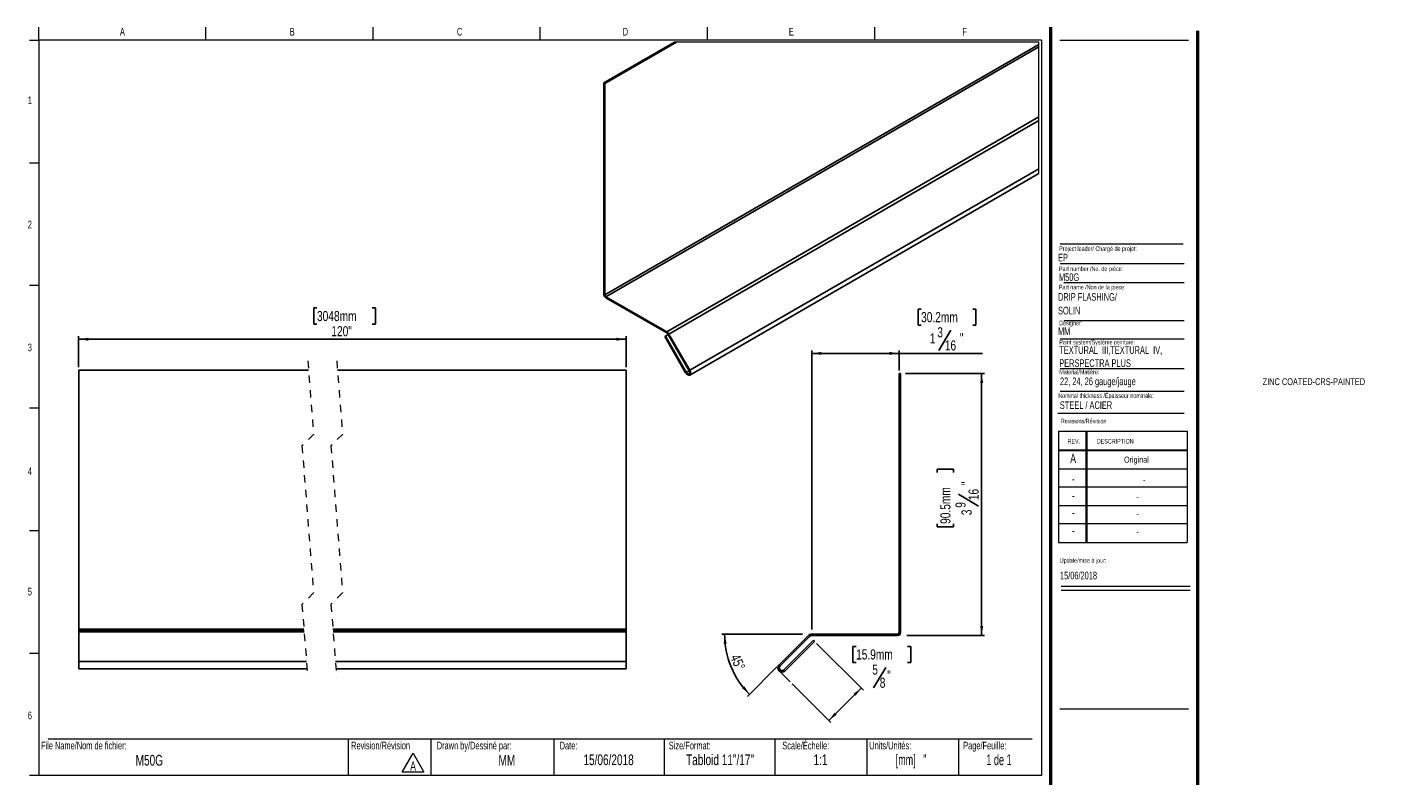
# Model space of a CAD drawing. Header units: inches. Extents: x 0.5 to 18.9, y 0.4 to 10.7.
import ezdxf

# ---------------------------------------------------------------- set-up
doc = ezdxf.new("R2010")
doc.units = ezdxf.units.IN
doc.header["$MEASUREMENT"] = 0
doc.linetypes.add('HIDDEN', pattern=[0.075, 0.05, -0.025])
doc.layers.add('FORMAT', color=7, linetype='Continuous')
doc.styles.add('SLDTEXTSTYLE0', font='TXT', dxfattribs={"width": 0.7})
doc.styles.add('SLDTEXTSTYLE1', font='TXT', dxfattribs={"width": 0.633333})
doc.styles.add('SLDTEXTSTYLE2', font='TXT', dxfattribs={"width": 0.625})
doc.styles.add('SLDTEXTSTYLE3', font='TXT', dxfattribs={"width": 0.75})
doc.dimstyles.new('SLDDIMSTYLE0', dxfattribs={"dimtxt": 0.137795, "dimasz": 0.13, "dimexe": 0, "dimexo": 0.0625, "dimgap": 0.034449, "dimtad": 0, "dimtih": 1, "dimtoh": 1, "dimdec": 6, "dimrnd": 1e-09, "dimzin": 12, "dimdsep": 46, "dimlunit": 5, "dimtxsty": 'SLDTEXTSTYLE3', "dimsah": 1, "dimcen": 0.09, "dimadec": 0, "dimazin": 3, "dimtfac": 1, "dimtofl": 0, "dimtmove": 0, "dimatfit": 3, "dimfxl": 1, "dimfrac": 2, "dimtolj": 1, "dimtzin": 12, "dimarcsym": 0})
doc.dimstyles.new('SLDDIMSTYLE1', dxfattribs={"dimtxt": 0.137795, "dimasz": 0.13, "dimexe": 0, "dimexo": 0.0625, "dimgap": 0.034449, "dimtad": 1, "dimdec": 6, "dimrnd": 1e-09, "dimzin": 12, "dimdsep": 46, "dimlunit": 5, "dimtxsty": 'SLDTEXTSTYLE3', "dimsah": 1, "dimcen": 0.09, "dimadec": 0, "dimazin": 3, "dimtfac": 1, "dimtofl": 0, "dimtmove": 0, "dimatfit": 3, "dimfxl": 1, "dimfrac": 2, "dimtolj": 1, "dimtzin": 12, "dimarcsym": 0})
doc.dimstyles.new('SLDDIMSTYLE2', dxfattribs={"dimtxt": 0.137795, "dimasz": 0.13, "dimexe": 0, "dimexo": 0.0625, "dimgap": 0.034449, "dimtad": 1, "dimdec": 4, "dimzin": 12, "dimdsep": 46, "dimlunit": 5, "dimtxsty": 'SLDTEXTSTYLE3', "dimsah": 1, "dimcen": 0.09, "dimazin": 3, "dimtfac": 1, "dimtofl": 0, "dimtmove": 0, "dimatfit": 3, "dimfxl": 1, "dimfrac": 2, "dimtolj": 1, "dimtzin": 12, "dimarcsym": 0})
doc.dimstyles.new('SLDDIMSTYLE3', dxfattribs={"dimtxt": 0.137795, "dimasz": 0.13, "dimexe": 0, "dimexo": 0.0625, "dimgap": 0.034449, "dimtad": 1, "dimrnd": 1e-09, "dimzin": 12, "dimdsep": 46, "dimlunit": 5, "dimtxsty": 'SLDTEXTSTYLE3', "dimsah": 1, "dimcen": 0.09, "dimadec": 0, "dimazin": 3, "dimtfac": 1, "dimtofl": 0, "dimtmove": 0, "dimatfit": 3, "dimfxl": 1, "dimfrac": 2, "dimtolj": 1, "dimtzin": 12, "dimarcsym": 0})

# ---------------------------------------------------------------- blocks, each defined once
blk = doc.blocks.new('SW_NOTE_0')
at = {"color": 0, "linetype": 'Continuous', "lineweight": 0}
for p, q in [((-0.1, 0.014), (0.049, 0.271)), ((0.049, 0.271), (0.197, 0.014)), ((0.197, 0.014), (-0.1, 0.014))]:
    blk.add_line(p, q, dxfattribs=at)
at = {"color": 0, "linetype": 'Continuous', "lineweight": 0, "insert": (0.049, 0.161), "char_height": 0.125, "attachment_point": 2, "style": 'SLDTEXTSTYLE0'}
blk.add_mtext('A', dxfattribs=at)
blk = doc.blocks.new('SW_NOTE_1')
at = {"layer": 'FORMAT', "color": 0, "char_height": 0.10417, "attachment_point": 1, "style": 'SLDTEXTSTYLE0'}
for s, insert in [('TEXTURAL  III,TEXTURAL  IV,', (0, 0.134)), ('PERSPECTRA PLUS', (0, -0.044))]:
    blk.add_mtext(s, dxfattribs=dict(at, insert=insert))
blk = doc.blocks.new('_D')
at = {"layer": 'FORMAT'}
for p, q in [((11.195, 2.315), (11.831, 1.68)), ((11.732, 2.275), (11.69, 2.275)), ((11.69, 2.275), (11.69, 2.056)), ((12.433, 2.275), (12.475, 2.275)), ((12.475, 2.275), (12.475, 2.056)), ((11.69, 2.056), (11.732, 2.056)), ((12.475, 2.056), (12.433, 2.056)), ((12.137, 1.988), (11.971, 1.712)), ((10.863, 1.765), (11.389, 1.238)), ((11.361, 1.266), (11.803, 1.708))]:
    blk.add_line(p, q, dxfattribs=at)
for points in [[(11.803, 1.708), (11.697, 1.63), (11.725, 1.602)], [(11.361, 1.266), (11.467, 1.344), (11.439, 1.372)]]:
    blk.add_solid(points, dxfattribs=at)
at = {"layer": 'FORMAT', "attachment_point": 1, "style": 'SLDTEXTSTYLE3'}
for s, insert, char_height in [('15.9mm', (11.732, 2.234), 0.1378), ('5', (11.952, 2.028), 0.138), ('8', (12.054, 1.85), 0.138), ('"', (12.156, 1.947), 0.138)]:
    blk.add_mtext(s, dxfattribs=dict(at, insert=insert, char_height=char_height))
blk = doc.blocks.new('_D_1')
at = {"layer": 'FORMAT'}
for p, q in [((12.405, 5.985), (13.478, 5.985)), ((13.439, 5.985), (13.439, 2.422)), ((12.836, 4.641), (12.836, 4.683)), ((12.836, 4.683), (13.054, 4.683)), ((13.054, 4.683), (13.054, 4.641)), ((13.123, 4.345), (13.398, 4.179)), ((12.836, 3.94), (12.836, 3.898)), ((12.836, 3.898), (13.054, 3.898)), ((13.054, 3.898), (13.054, 3.94)), ((12.423, 2.422), (13.478, 2.422))]:
    blk.add_line(p, q, dxfattribs=at)
for points in [[(13.439, 5.985), (13.419, 5.855), (13.459, 5.855)], [(13.439, 2.422), (13.459, 2.552), (13.419, 2.552)]]:
    blk.add_solid(points, dxfattribs=at)
at = {"layer": 'FORMAT', "attachment_point": 1, "rotation": 90, "style": 'SLDTEXTSTYLE3'}
for s, insert, char_height in [('90.5mm', (12.877, 3.94), 0.1378), ('"', (13.163, 4.466), 0.138), ('16', (13.261, 4.262), 0.1378), ('9', (13.083, 4.16), 0.138), ('3', (13.165, 4.058), 0.138)]:
    blk.add_mtext(s, dxfattribs=dict(at, insert=insert, char_height=char_height))
blk = doc.blocks.new('_D_2')
at = {"layer": 'FORMAT'}
for p, q in [((11.002, 2.442), (9.906, 2.442)), ((10.657, 1.995), (10.257, 1.595))]:
    blk.add_line(p, q, dxfattribs=at)
blk.add_arc((11.104, 2.442), 1.159, 180, 225, dxfattribs=at)
for points in [[(9.945, 2.442), (9.933, 2.311), (9.973, 2.313)], [(10.285, 1.623), (10.213, 1.733), (10.183, 1.707)]]:
    blk.add_solid(points, dxfattribs=at)
at = {"layer": 'FORMAT', "insert": (10.147, 2.185), "char_height": 0.1378, "attachment_point": 1, "rotation": 293.1017, "style": 'SLDTEXTSTYLE3'}
blk.add_mtext('45°', dxfattribs=at)
blk = doc.blocks.new('_D_3')
at = {"layer": 'FORMAT'}
for p, q in [((12.616, 6.861), (12.574, 6.861)), ((12.574, 6.861), (12.574, 6.643)), ((13.317, 6.861), (13.359, 6.861)), ((13.359, 6.861), (13.359, 6.643)), ((12.574, 6.643), (12.616, 6.643)), ((13.359, 6.643), (13.317, 6.643)), ((13.02, 6.574), (12.855, 6.299)), ((11.129, 2.505), (11.129, 6.298)), ((12.316, 6.024), (12.316, 6.298)), ((11.129, 6.258), (12.316, 6.258)), ((12.316, 6.258), (13.451, 6.258))]:
    blk.add_line(p, q, dxfattribs=at)
for points in [[(11.129, 6.258), (11.259, 6.238), (11.259, 6.278)], [(12.316, 6.258), (12.186, 6.278), (12.186, 6.238)]]:
    blk.add_solid(points, dxfattribs=at)
at = {"layer": 'FORMAT', "attachment_point": 1, "style": 'SLDTEXTSTYLE3'}
for s, insert, char_height in [('30.2mm', (12.616, 6.82), 0.1378), ('1', (12.734, 6.531), 0.138), ('3', (12.836, 6.614), 0.138), ('"', (13.141, 6.534), 0.138), ('16', (12.938, 6.436), 0.1378)]:
    blk.add_mtext(s, dxfattribs=dict(at, insert=insert, char_height=char_height))
blk = doc.blocks.new('_D_4')
at = {"layer": 'FORMAT'}
for p, q in [((4.406, 6.876), (4.364, 6.876)), ((4.364, 6.876), (4.364, 6.657)), ((5.158, 6.876), (5.2, 6.876)), ((5.2, 6.876), (5.2, 6.657)), ((4.364, 6.657), (4.406, 6.657)), ((5.2, 6.657), (5.158, 6.657)), ((1.167, 6.07), (1.167, 6.491)), ((8.606, 6.07), (8.606, 6.491)), ((1.167, 6.451), (8.606, 6.451))]:
    blk.add_line(p, q, dxfattribs=at)
for points in [[(1.167, 6.451), (1.297, 6.431), (1.297, 6.471)], [(8.606, 6.451), (8.476, 6.471), (8.476, 6.431)]]:
    blk.add_solid(points, dxfattribs=at)
at = {"layer": 'FORMAT', "char_height": 0.1378, "attachment_point": 1, "style": 'SLDTEXTSTYLE3'}
for s, insert in [('3048mm', (4.406, 6.835)), ('120"', (4.601, 6.629))]:
    blk.add_mtext(s, dxfattribs=dict(at, insert=insert))

msp = doc.modelspace()

# ---------------------------------------------------------------- linework, layer by layer
at = {"color": 7, "linetype": 'Continuous', "lineweight": 18}
for p, q in [((0.6262516, 10.5170732), (0.6262516, 10.6939449)), ((2.8970849, 10.5170732), (2.8970849, 10.6939449)), ((5.1679183, 10.5170732), (5.1679183, 10.6939449)), ((7.4387516, 10.5170732), (7.4387516, 10.6939449)), ((9.7095849, 10.6939449), (9.7095849, 10.5170732)), ((11.9804183, 10.6939449), (11.9804183, 10.5170732)), ((0.5012516, 10.5170732), (0.6262516, 10.5170732)), ((14.2512516, 10.5170732), (0.6262516, 10.5170732)), ((0.6262516, 10.5170732), (0.6262516, 0.5170732)), ((14.2512516, 10.5170732), (14.2512516, 0.5170732)), ((14.5012516, 10.5170732), (16.2512516, 10.5170732)), ((0.5012516, 8.8504065), (0.6262516, 8.8504065)), ((14.5052809, 7.4796461), (16.192868, 7.4796461)), ((14.5578273, 7.2228331), (16.192868, 7.2228331)), ((0.5012516, 7.1837398), (0.6262516, 7.1837398)), ((14.5578273, 6.7072972), (16.192868, 6.7072972)), ((14.5052809, 6.4574028), (16.192868, 6.4574028)), ((14.5052809, 6.0531641), (16.192868, 6.0531641)), ((14.5052809, 5.7453132), (16.192868, 5.7453132)), ((0.5012516, 5.5170732), (0.6262516, 5.5170732)), ((14.4754278, 5.446808), (16.192868, 5.446808)), ((14.4811999, 5.1987495), (16.2311999, 5.1987495)), ((14.4811999, 5.1987495), (14.4811999, 3.6887495)), ((14.8561999, 5.1987495), (14.8561999, 3.6887495)), ((14.8661999, 5.1987495), (14.8661999, 3.6887495)), ((16.2311999, 5.1987495), (16.2311999, 3.6887495)), ((14.4811999, 4.9487495), (16.2311999, 4.9487495)), ((14.4811999, 4.9387495), (16.2311999, 4.9387495)), ((14.4811999, 4.6887495), (16.2311999, 4.6887495)), ((16.2311999, 4.4387495), (14.4811999, 4.4387495)), ((14.4811999, 4.1887495), (16.2311999, 4.1887495)), ((16.2311999, 3.9387495), (14.4811999, 3.9387495)), ((0.5012516, 3.8504065), (0.6262516, 3.8504065)), ((14.4811999, 3.6887495), (16.2311999, 3.6887495)), ((14.5215385, 3.094666), (16.2715385, 3.094666)), ((14.5215385, 3.0386495), (16.2715385, 3.0386495)), ((0.5012516, 2.1837398), (0.6262516, 2.1837398)), ((0.7512516, 1.0170732), (14.1262516, 1.0170732)), ((4.8316802, 1.0170732), (4.8316802, 0.5170732)), ((5.9539324, 1.0170732), (5.9539324, 0.5170732)), ((7.6262516, 1.0170732), (7.6262516, 0.5170732)), ((9.1262516, 1.0170732), (9.1262516, 0.5170732)), ((10.6262516, 1.0170732), (10.6262516, 0.5170732)), ((11.8762516, 1.0170732), (11.8762516, 0.5170732)), ((13.1262516, 1.0170732), (13.1262516, 0.5170732)), ((0.6262516, 0.5170732), (0.5012516, 0.5170732)), ((14.2512516, 0.5170732), (0.6262516, 0.5170732))]:
    msp.add_line(p, q, dxfattribs=at)
at = {"color": 7, "linetype": 'Continuous', "lineweight": 50}
for p, q in [((14.3762516, 10.6939449), (14.3762516, 0.3920732)), ((16.3762516, 0.3920732), (16.3762516, 10.6420732))]:
    msp.add_line(p, q, dxfattribs=at)
at = {"color": 7, "linetype": 'Continuous', "lineweight": 25}
for p, q in [((8.304767, 9.9377432), (9.2642516, 10.4916417)), ((8.3189079, 9.9295793), (9.2925333, 10.4916417)), ((8.3189079, 7.052801), (14.2171488, 10.457782)), ((8.3326028, 7.0290765), (14.2171488, 10.4261517)), ((8.304767, 9.9377432), (8.304767, 7.0609649)), ((8.304767, 9.9377432), (8.3189079, 9.9295793)), ((8.3189079, 9.9295793), (8.3189079, 7.052801)), ((9.1585965, 6.5522416), (14.2171488, 9.4724797)), ((9.1885959, 6.5205737), (14.2171488, 9.4234936)), ((9.4723469, 6.0291029), (14.2171488, 8.768218)), ((9.4723469, 5.9627024), (14.2171488, 8.7018175)), ((8.3326028, 7.0290765), (9.1585965, 6.5522416)), ((8.3326028, 7.0127462), (9.1585965, 6.5359114)), ((9.1310986, 6.4873688), (9.1410953, 6.4931439)), ((9.4148495, 5.995898), (9.1310986, 6.4873688)), ((9.1410953, 6.4931439), (9.1785993, 6.514794)), ((9.4248462, 6.0016731), (9.1410953, 6.4931439)), ((9.1785993, 6.5147987), (9.4623455, 6.0233279)), ((9.1885959, 6.5205737), (9.4723469, 6.0291029)), ((1.1672368, 6.0305943), (4.2904029, 6.0305943)), ((1.1672368, 6.0305943), (1.1672368, 2.5074643)), ((4.6841002, 6.0305943), (8.6062829, 6.0305943)), ((8.6062829, 6.0305943), (8.6062829, 2.5074643)), ((12.3362473, 5.9846675), (12.3162473, 5.9846675)), ((12.3162473, 5.9846675), (12.3162473, 2.4615375)), ((12.3362473, 5.9846675), (12.3362473, 2.4615375)), ((1.1672368, 2.5074643), (4.2283953, 2.5074643)), ((1.1672368, 2.5074643), (1.1672368, 2.4880943)), ((1.1672368, 2.4880943), (4.2299253, 2.4880943)), ((1.1672368, 2.4880943), (1.1672368, 2.4705206)), ((1.1672368, 2.4705206), (4.2313098, 2.4705206)), ((1.1672368, 2.4705206), (1.1672368, 2.0692376)), ((4.6220973, 2.5074643), (8.6062829, 2.5074643)), ((4.6236226, 2.4880943), (8.6062829, 2.4880943)), ((4.6250118, 2.4705206), (8.6062829, 2.4705206)), ((8.6062829, 2.5074643), (8.6062829, 2.4880943)), ((8.6062829, 2.4880943), (8.6062829, 2.4705206)), ((8.6062829, 2.4705206), (8.6062829, 2.0692376)), ((11.0863209, 2.4245939), (10.6850378, 2.0233108)), ((11.100463, 2.4104517), (10.6991799, 2.0091686)), ((12.2968772, 2.4421675), (11.1287473, 2.4421675)), ((12.2968772, 2.4221675), (11.1287473, 2.4221675)), ((10.7522129, 1.9561356), (11.153496, 2.3574187)), ((10.7663551, 1.9419935), (11.1676382, 2.3432766)), ((11.1676382, 2.3432766), (11.153496, 2.3574187)), ((1.1672368, 2.0692376), (1.1672368, 1.9710789)), ((1.1672368, 2.0692376), (4.2629519, 2.0692376)), ((4.6566492, 2.0692376), (8.6062829, 2.0692376)), ((8.6062829, 2.0692376), (8.6062829, 1.9710789)), ((1.1672368, 1.9710789), (4.2706911, 1.9710789)), ((4.6643884, 1.9710789), (8.6062829, 1.9710789))]:
    msp.add_line(p, q, dxfattribs=at)
at = {"color": 7, "linetype": 'HIDDEN', "lineweight": 18}
for p, q in [((4.2805451, 6.1555942), (4.3592852, 5.1569556)), ((4.6742458, 6.1555942), (4.752986, 5.1569556)), ((4.3592852, 5.1569556), (4.2018049, 4.9994753)), ((4.2018049, 4.9994753), (4.3592852, 3.0021979)), ((4.752986, 5.1569556), (4.5955057, 4.9994753)), ((4.5955057, 4.9994753), (4.752986, 3.0021979)), ((4.3592852, 3.0021979), (4.2018049, 2.8447176)), ((4.752986, 3.0021979), (4.5955057, 2.8447176)), ((4.2018049, 2.8447176), (4.2805451, 1.8460789)), ((4.5955057, 2.8447176), (4.6742458, 1.8460789))]:
    msp.add_line(p, q, dxfattribs=at)
at = {"color": 8, "linetype": 'Continuous', "lineweight": 25}
msp.add_line((9.4248462, 6.0016731), (9.4623502, 6.0233232), dxfattribs=at)
at = {"color": 7, "linetype": 'Continuous', "lineweight": 18, "flags": 128}
msp.add_lwpolyline([(14.2171488, 8.7018175), (14.2171488, 8.768218), (14.2171488, 9.4234936), (14.2171488, 9.4724797), (14.2171488, 10.4261517), (14.2171488, 10.457782), (14.2171488, 10.4916417), (9.2925333, 10.4916417), (9.2642516, 10.4916417)], dxfattribs=at)
at = {"color": 7, "linetype": 'Continuous', "lineweight": 25, "flags": 128}
for points in [[(9.4723469, 6.0291029), (9.4811609, 6.0087834), (9.4842538, 5.9890294), (9.4811609, 5.9728493), (9.4723469, 5.9627048), (9.4591588, 5.9601422), (9.4435959, 5.9655513), (9.4280377, 5.9781058), (9.4148495, 5.995898)], [(9.4623455, 6.0233279), (9.4680948, 6.0100764), (9.4701129, 5.9971933), (9.4680948, 5.9866405), (9.4623455, 5.9800253), (9.4537427, 5.9783545), (9.4435959, 5.9818815), (9.433449, 5.9900689), (9.4248462, 6.0016731)]]:
    msp.add_lwpolyline(points, dxfattribs=at)
at = {"color": 7, "linetype": 'Continuous', "lineweight": 25}
for centre, radius, start, end in [((8.3651933, 7.063704), 0.0604884, 182.59541779, 237.39875432), ((8.3486597, 7.0541603), 0.0297829, 182.6159029, 237.37550048), ((9.1128192, 6.4788328), 0.0865125, 28.84778072, 58.0526064), ((9.1280044, 6.4868957), 0.057779, 28.87666359, 58.0305537), ((11.1287473, 2.3821675), 0.06, 90, 135), ((11.1287473, 2.3821675), 0.04, 90, 135), ((12.2968772, 2.4615375), 0.0393701, 270, 0), ((12.2968772, 2.4615375), 0.0193701, 270, 0), ((10.7256964, 1.9826521), 0.0575, 135, 315), ((10.7256964, 1.9826521), 0.0375, 135, 315)]:
    msp.add_arc(centre, radius, start, end, dxfattribs=at)
at = {"layer": 'FORMAT', "color": 250, "lineweight": 18, "true_color": 0x454545}
msp.add_line((14.5052809, 7.7477891), (16.1756542, 7.7477891), dxfattribs=at)
at = {"layer": 'FORMAT', "lineweight": 18}
for p, q in [((10.6850378, 1.9419935), (10.8346683, 1.7923629)), ((14.5012516, 1.4265536), (16.2512516, 1.4265536))]:
    msp.add_line(p, q, dxfattribs=at)

# ---------------------------------------------------------------- block references
at = {"color": 7, "linetype": 'Continuous', "lineweight": 0}
msp.add_blockref('SW_NOTE_0', (5.6629239, 0.5500403), dxfattribs=at)
at = {"layer": 'FORMAT'}
msp.add_blockref('SW_NOTE_1', (14.4936793, 6.2219515), dxfattribs=at)

# ---------------------------------------------------------------- texts
at = {"color": 7, "linetype": 'Continuous', "lineweight": 0}
for s, insert, char_height, attachment_point, style in [('A', (1.7614258, 10.6839024), 0.1041667, 2, 'SLDTEXTSTYLE0'), ('B', (4.0695891, 10.6839024), 0.1041667, 2, 'SLDTEXTSTYLE0'), ('C', (6.3441318, 10.6839024), 0.1041667, 2, 'SLDTEXTSTYLE0'), ('D', (8.5974733, 10.6839024), 0.1041667, 2, 'SLDTEXTSTYLE0'), ('E', (10.8526565, 10.6839024), 0.1041667, 2, 'SLDTEXTSTYLE0'), ('F', (13.2074254, 10.6839024), 0.1041667, 2, 'SLDTEXTSTYLE0'), ('1', (0.5037246, 9.7518248), 0.1041667, 2, 'SLDTEXTSTYLE0'), ('2', (0.5037246, 8.0618626), 0.1041667, 2, 'SLDTEXTSTYLE0'), ('EP', (14.4770103, 7.6126145), 0.10416667, 1, 'SLDTEXTSTYLE0'), ('Project leader/ Chargé de projet:', (14.4927736, 7.7128037), 0.0625, 1, 'SLDTEXTSTYLE0'), ('Part number /No. de pièce:', (14.4892638, 7.4395042), 0.0625, 1, 'SLDTEXTSTYLE0'), ('M50G', (14.4892638, 7.3462932), 0.10416667, 1, 'SLDTEXTSTYLE0'), ('Designer:', (14.4927736, 6.7027068), 0.0625, 1, 'SLDTEXTSTYLE0'), ('MM', (14.4770103, 6.6115619), 0.10416667, 1, 'SLDTEXTSTYLE0'), ('3', (0.5037246, 6.3910002), 0.1041667, 2, 'SLDTEXTSTYLE0'), ('Paint system/Système peinture:', (14.4936793, 6.4423393), 0.0625, 1, 'SLDTEXTSTYLE0'), ('ZINC COATED-CRS-PAINTED', (17.2579034, 5.920721), 0.09375, 1, 'SLDTEXTSTYLE0'), ('Nominal thickness /Épaisseur nominale:', (14.4802784, 5.7152135), 0.0625, 1, 'SLDTEXTSTYLE0'), ('STEEL / ACIER', (14.5019361, 5.6065758), 0.104166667, 1, 'SLDTEXTSTYLE0'), ('Revisions/Révision', (14.5156012, 5.3694188), 0.0625, 1, 'SLDTEXTSTYLE0'), ('REV.', (14.6062312, 5.0951297), 0.0625, 1, 'SLDTEXTSTYLE0'), ('DESCRIPTION', (15.0041424, 5.0951297), 0.0625, 1, 'SLDTEXTSTYLE0'), ('A', (14.6820414, 4.8942809), 0.125, 2, 'SLDTEXTSTYLE0'), ('Original', (15.5419694, 4.8554617), 0.08333333, 2, 'SLDTEXTSTYLE0'), ('4', (0.5037246, 4.7085424), 0.1041667, 2, 'SLDTEXTSTYLE0'), ('-', (14.6833579, 4.6174037), 0.125, 2, 'SLDTEXTSTYLE0'), ('-', (15.6471739, 4.5785845), 0.0833333, 2, 'SLDTEXTSTYLE0'), ('-', (14.6833579, 4.3881653), 0.125, 2, 'SLDTEXTSTYLE0'), ('-', (15.5556728, 4.3493461), 0.0833333, 2, 'SLDTEXTSTYLE0'), ('-', (14.6833579, 4.1569001), 0.125, 2, 'SLDTEXTSTYLE0'), ('-', (15.5556728, 4.118081), 0.0833333, 2, 'SLDTEXTSTYLE0'), ('-', (14.6833579, 3.9142956), 0.125, 2, 'SLDTEXTSTYLE0'), ('-', (15.5556728, 3.8754764), 0.0833333, 2, 'SLDTEXTSTYLE0'), ('Update/mise à jour:', (14.5009021, 3.4746831), 0.0625, 1, 'SLDTEXTSTYLE0'), ('15/06/2018', (14.5029298, 3.2903145), 0.10416667, 1, 'SLDTEXTSTYLE0'), ('5', (0.5037246, 3.0715769), 0.1041667, 2, 'SLDTEXTSTYLE0'), ('6', (0.5037246, 1.3878409), 0.1041667, 2, 'SLDTEXTSTYLE0'), ('File Name/Nom de fichier:', (0.6549319, 0.9786785), 0.104166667, 1, 'SLDTEXTSTYLE0'), ('Revision/Révision', (4.8700984, 0.9786785), 0.104166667, 1, 'SLDTEXTSTYLE0'), ('Drawn by/Dessiné par:', (6.0332993, 0.9786785), 0.104166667, 1, 'SLDTEXTSTYLE0'), ('Date:', (7.7035091, 0.9786785), 0.10416667, 1, 'SLDTEXTSTYLE0'), ('Size/Format:', (9.1875093, 0.9786785), 0.104166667, 1, 'SLDTEXTSTYLE0'), ('Scale/Échelle:', (10.7293877, 0.9786785), 0.104166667, 1, 'SLDTEXTSTYLE0'), ('Units/Unités:', (11.9111167, 0.9786785), 0.104166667, 1, 'SLDTEXTSTYLE0'), ('Page/Feuille:', (13.1879976, 0.9786785), 0.104166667, 1, 'SLDTEXTSTYLE0'), ('M50G', (2.1277234, 0.7993968), 0.14583333, 2, 'SLDTEXTSTYLE0'), ('MM', (6.9863934, 0.7993968), 0.14583333, 2, 'SLDTEXTSTYLE0'), ('15/06/2018', (8.3687858, 0.805962), 0.14583333, 2, 'SLDTEXTSTYLE0'), ('Tabloid 11"/17"', (9.8831067, 0.805962), 0.145833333, 2, 'SLDTEXTSTYLE0'), ('1:1', (11.2474421, 0.805962), 0.14583333, 2, 'SLDTEXTSTYLE0'), ('[mm]   "', (12.4789981, 0.805962), 0.14583333, 2, 'SLDTEXTSTYLE2'), ('1 de 1', (13.6742198, 0.805962), 0.14583333, 2, 'SLDTEXTSTYLE1')]:
    msp.add_mtext(s, dxfattribs=dict(at, insert=insert, char_height=char_height, attachment_point=attachment_point, style=style))
at = {"layer": 'FORMAT', "attachment_point": 1, "style": 'SLDTEXTSTYLE0'}
for s, insert, char_height in [('Part name /Non de la pièce:', (14.4892638, 7.1904184), 0.0625), ('DRIP FLASHING/', (14.4770103, 7.0784856), 0.104166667), ('SOLIN', (14.4770103, 6.8922265), 0.10416667), ('Material/Matière:', (14.4936793, 6.0368173), 0.0625), ('22, 24, 26 gauge/jauge', (14.503118, 5.9304258), 0.104166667)]:
    msp.add_mtext(s, dxfattribs=dict(at, insert=insert, char_height=char_height))

# ---------------------------------------------------------------- dimensions: what is measured, and where the dimension line sits
at = {"layer": 'FORMAT'}
dim = msp.add_linear_dim(base=(8.606281, 6.4512947), p1=(1.1672387, 6.0305942), p2=(8.606281, 6.0305942), text='120"', dimstyle='SLDDIMSTYLE3', dxfattribs=at)
dim.commit()
dim.dimension.update_dxf_attribs({"geometry": '_D_4', "text_midpoint": (4.7823512, 6.4512947), "dimtype": 160})
dim = msp.add_linear_dim(base=(12.3162473, 6.2583231), p1=(11.1287473, 2.3821675), p2=(12.3162473, 5.9846675), dimstyle='SLDDIMSTYLE1', dxfattribs=at)
dim.commit()
dim.dimension.update_dxf_attribs({"geometry": '_D_3', "text_midpoint": (12.9661685, 6.2583231), "dimtype": 160})
for base, p1, p2, angle, dimstyle, picture, middle in [((13.4386095, 2.4221675), (12.3362473, 5.9846675), (12.2968772, 2.4221675), 90, 'SLDDIMSTYLE1', '_D_1', (13.4386095, 4.2903731)), ((11.360955, 1.2660763), (11.1676382, 2.3432766), (10.8346683, 1.7923629), 45, 'SLDDIMSTYLE0', '_D', (12.082484, 1.9876054))]:
    dim = msp.add_linear_dim(base=base, p1=p1, p2=p2, angle=angle, dimstyle=dimstyle, dxfattribs=at)
    dim.commit()
    dim.dimension.update_dxf_attribs({"geometry": picture, "text_midpoint": middle, "dimtype": 160})
dim = msp.add_angular_dim_2l(base=(10.0335605, 1.9988206), line1=((11.1287473, 2.4421675), (12.2968772, 2.4421675)), line2=((10.6850378, 2.0233108), (11.0863209, 2.4245939)), dimstyle='SLDDIMSTYLE2', dxfattribs=at)
dim.commit()
dim.dimension.update_dxf_attribs({"geometry": '_D_2', "text_midpoint": (10.0382752, 1.9876054), "dimtype": 162})

doc.saveas('drawing.dxf')
